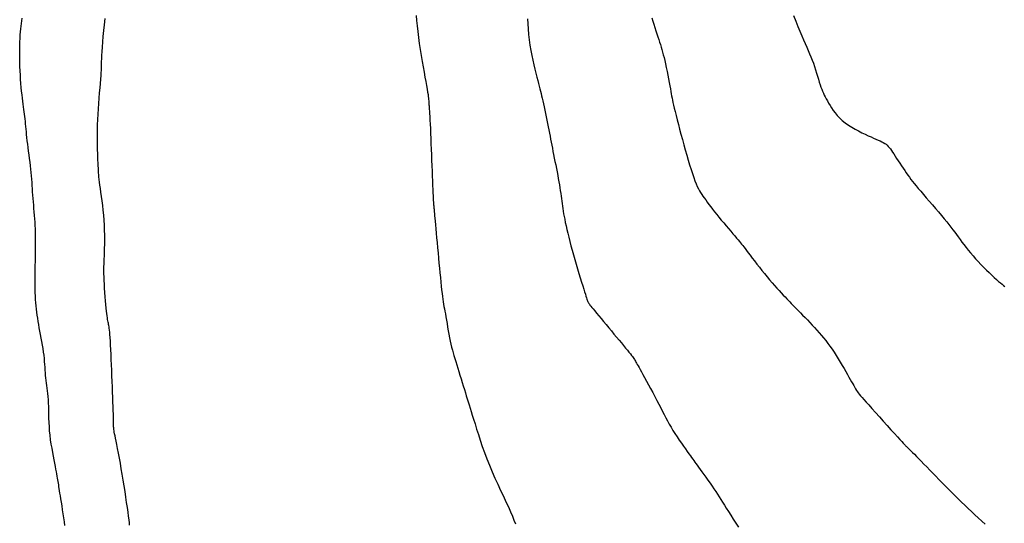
# Model space of a CAD drawing. Header units: millimetres. Extents: x 32690613 to 32693367, y 5343692 to 5344708.
# Tile 27 of 256: x 32692249 to 32692268, y 5343785 to 5343795. Entities that reach past the tile are written whole.
import ezdxf

# ---------------------------------------------------------------- set-up
doc = ezdxf.new("R2010")
doc.units = ezdxf.units.MM
doc.header["$LTSCALE"] = 20
for name, color, linetype in [('02-DGM_HL_496.00', 162, 'Continuous'), ('02-DGM_HL_496.50', 172, 'Continuous'), ('02-DGM_HL_497.00', 182, 'Continuous'), ('02-DGM_HL_497.50', 192, 'Continuous')]:
    doc.layers.add(name, color=color, linetype=linetype)

msp = doc.modelspace()

# ---------------------------------------------------------------- linework, layer by layer
at = {"layer": '02-DGM_HL_496.00', "elevation": 496, "flags": 128}
msp.add_lwpolyline([(32692264.164, 5343794.903), (32692264.207, 5343794.795), (32692264.247, 5343794.694), (32692264.286, 5343794.601), (32692264.322, 5343794.515), (32692264.357, 5343794.437), (32692264.389, 5343794.365), (32692264.42, 5343794.297), (32692264.448, 5343794.233), (32692264.475, 5343794.171), (32692264.501, 5343794.11), (32692264.525, 5343794.049), (32692264.547, 5343793.987), (32692264.569, 5343793.924), (32692264.589, 5343793.861), (32692264.608, 5343793.799), (32692264.626, 5343793.739), (32692264.644, 5343793.682), (32692264.66, 5343793.627), (32692264.677, 5343793.577), (32692264.692, 5343793.531), (32692264.708, 5343793.49), (32692264.723, 5343793.451), (32692264.74, 5343793.414), (32692264.757, 5343793.378), (32692264.775, 5343793.341), (32692264.794, 5343793.304), (32692264.816, 5343793.265), (32692264.839, 5343793.222), (32692264.866, 5343793.178), (32692264.895, 5343793.131), (32692264.927, 5343793.083), (32692264.964, 5343793.034), (32692265.005, 5343792.986), (32692265.051, 5343792.938), (32692265.102, 5343792.891), (32692265.158, 5343792.846), (32692265.219, 5343792.803), (32692265.283, 5343792.762), (32692265.348, 5343792.723), (32692265.414, 5343792.688), (32692265.479, 5343792.654), (32692265.541, 5343792.624), (32692265.6, 5343792.597), (32692265.654, 5343792.573), (32692265.704, 5343792.552), (32692265.749, 5343792.532), (32692265.79, 5343792.515), (32692265.827, 5343792.499), (32692265.86, 5343792.483), (32692265.89, 5343792.467), (32692265.917, 5343792.45), (32692265.942, 5343792.433), (32692265.964, 5343792.414), (32692265.985, 5343792.393), (32692266.005, 5343792.37), (32692266.025, 5343792.344), (32692266.046, 5343792.315), (32692266.068, 5343792.283), (32692266.091, 5343792.247), (32692266.117, 5343792.207), (32692266.146, 5343792.163), (32692266.175, 5343792.117), (32692266.206, 5343792.07), (32692266.238, 5343792.022), (32692266.27, 5343791.974), (32692266.301, 5343791.927), (32692266.332, 5343791.882), (32692266.361, 5343791.84), (32692266.391, 5343791.8), (32692266.42, 5343791.76), (32692266.452, 5343791.719), (32692266.485, 5343791.678), (32692266.522, 5343791.633), (32692266.562, 5343791.585), (32692266.608, 5343791.531), (32692266.659, 5343791.472), (32692266.714, 5343791.408), (32692266.772, 5343791.341), (32692266.832, 5343791.272), (32692266.892, 5343791.203), (32692266.951, 5343791.134), (32692267.008, 5343791.067), (32692267.06, 5343791.004), (32692267.107, 5343790.946), (32692267.15, 5343790.892), (32692267.19, 5343790.841), (32692267.226, 5343790.793), (32692267.261, 5343790.746), (32692267.295, 5343790.7), (32692267.329, 5343790.654), (32692267.364, 5343790.606), (32692267.401, 5343790.557), (32692267.439, 5343790.507), (32692267.48, 5343790.455), (32692267.522, 5343790.401), (32692267.567, 5343790.347), (32692267.613, 5343790.293), (32692267.661, 5343790.237), (32692267.711, 5343790.182), (32692267.764, 5343790.127), (32692267.817, 5343790.072), (32692267.87, 5343790.02), (32692267.923, 5343789.969), (32692267.973, 5343789.921), (32692268.021, 5343789.877), (32692268.066, 5343789.836), (32692268.105, 5343789.801), (32692268.139, 5343789.771), (32692268.17, 5343789.746), (32692268.197, 5343789.723), (32692268.223, 5343789.702)], dxfattribs=at)
at = {"layer": '02-DGM_HL_496.50', "elevation": 496.5, "flags": 128}
msp.add_lwpolyline([(32692261.445, 5343794.862), (32692261.464, 5343794.799), (32692261.484, 5343794.736), (32692261.504, 5343794.674), (32692261.523, 5343794.613), (32692261.542, 5343794.554), (32692261.56, 5343794.497), (32692261.577, 5343794.443), (32692261.593, 5343794.393), (32692261.608, 5343794.345), (32692261.623, 5343794.298), (32692261.637, 5343794.251), (32692261.65, 5343794.203), (32692261.664, 5343794.152), (32692261.678, 5343794.098), (32692261.692, 5343794.039), (32692261.706, 5343793.974), (32692261.721, 5343793.905), (32692261.736, 5343793.833), (32692261.75, 5343793.761), (32692261.764, 5343793.689), (32692261.777, 5343793.62), (32692261.789, 5343793.556), (32692261.8, 5343793.498), (32692261.809, 5343793.447), (32692261.817, 5343793.402), (32692261.824, 5343793.36), (32692261.832, 5343793.32), (32692261.84, 5343793.279), (32692261.849, 5343793.234), (32692261.86, 5343793.184), (32692261.874, 5343793.127), (32692261.89, 5343793.06), (32692261.909, 5343792.985), (32692261.93, 5343792.902), (32692261.954, 5343792.814), (32692261.978, 5343792.72), (32692262.004, 5343792.624), (32692262.031, 5343792.525), (32692262.059, 5343792.424), (32692262.087, 5343792.325), (32692262.115, 5343792.226), (32692262.143, 5343792.13), (32692262.17, 5343792.038), (32692262.197, 5343791.951), (32692262.223, 5343791.87), (32692262.248, 5343791.795), (32692262.272, 5343791.729), (32692262.295, 5343791.672), (32692262.316, 5343791.623), (32692262.338, 5343791.579), (32692262.359, 5343791.541), (32692262.38, 5343791.505), (32692262.403, 5343791.472), (32692262.426, 5343791.438), (32692262.452, 5343791.403), (32692262.479, 5343791.365), (32692262.509, 5343791.324), (32692262.541, 5343791.28), (32692262.575, 5343791.235), (32692262.611, 5343791.187), (32692262.65, 5343791.137), (32692262.69, 5343791.085), (32692262.733, 5343791.032), (32692262.778, 5343790.977), (32692262.824, 5343790.923), (32692262.87, 5343790.868), (32692262.916, 5343790.815), (32692262.96, 5343790.764), (32692263.001, 5343790.717), (32692263.039, 5343790.673), (32692263.073, 5343790.634), (32692263.102, 5343790.6), (32692263.126, 5343790.57), (32692263.149, 5343790.544), (32692263.169, 5343790.518), (32692263.19, 5343790.491), (32692263.211, 5343790.463), (32692263.235, 5343790.431), (32692263.263, 5343790.395), (32692263.296, 5343790.351), (32692263.332, 5343790.303), (32692263.373, 5343790.25), (32692263.416, 5343790.193), (32692263.462, 5343790.133), (32692263.51, 5343790.072), (32692263.559, 5343790.011), (32692263.609, 5343789.95), (32692263.658, 5343789.89), (32692263.707, 5343789.832), (32692263.755, 5343789.776), (32692263.802, 5343789.722), (32692263.848, 5343789.672), (32692263.89, 5343789.624), (32692263.931, 5343789.58), (32692263.968, 5343789.539), (32692264.002, 5343789.503), (32692264.034, 5343789.469), (32692264.063, 5343789.438), (32692264.092, 5343789.408), (32692264.121, 5343789.378), (32692264.151, 5343789.348), (32692264.183, 5343789.316), (32692264.218, 5343789.281), (32692264.256, 5343789.242), (32692264.297, 5343789.201), (32692264.34, 5343789.156), (32692264.386, 5343789.11), (32692264.432, 5343789.062), (32692264.479, 5343789.013), (32692264.525, 5343788.964), (32692264.571, 5343788.914), (32692264.616, 5343788.865), (32692264.659, 5343788.816), (32692264.701, 5343788.766), (32692264.743, 5343788.716), (32692264.784, 5343788.665), (32692264.824, 5343788.612), (32692264.865, 5343788.557), (32692264.905, 5343788.5), (32692264.945, 5343788.44), (32692264.985, 5343788.378), (32692265.025, 5343788.315), (32692265.064, 5343788.252), (32692265.101, 5343788.19), (32692265.137, 5343788.129), (32692265.171, 5343788.071), (32692265.202, 5343788.016), (32692265.23, 5343787.965), (32692265.256, 5343787.918), (32692265.28, 5343787.875), (32692265.302, 5343787.836), (32692265.322, 5343787.8), (32692265.341, 5343787.767), (32692265.358, 5343787.737), (32692265.375, 5343787.71), (32692265.392, 5343787.684), (32692265.409, 5343787.66), (32692265.429, 5343787.634), (32692265.453, 5343787.606), (32692265.481, 5343787.573), (32692265.516, 5343787.533), (32692265.558, 5343787.486), (32692265.61, 5343787.429), (32692265.671, 5343787.361), (32692265.74, 5343787.285), (32692265.814, 5343787.203), (32692265.89, 5343787.119), (32692265.965, 5343787.035), (32692266.037, 5343786.955), (32692266.103, 5343786.882), (32692266.161, 5343786.819), (32692266.208, 5343786.767), (32692266.244, 5343786.727), (32692266.272, 5343786.696), (32692266.293, 5343786.674), (32692266.308, 5343786.658), (32692266.319, 5343786.647), (32692266.327, 5343786.639), (32692266.334, 5343786.632), (32692266.34, 5343786.626), (32692266.348, 5343786.619), (32692266.357, 5343786.611), (32692266.368, 5343786.6), (32692266.383, 5343786.586), (32692266.401, 5343786.568), (32692266.424, 5343786.546), (32692266.452, 5343786.517), (32692266.486, 5343786.483), (32692266.526, 5343786.443), (32692266.57, 5343786.398), (32692266.619, 5343786.348), (32692266.67, 5343786.295), (32692266.725, 5343786.239), (32692266.782, 5343786.181), (32692266.84, 5343786.121), (32692266.899, 5343786.06), (32692266.959, 5343785.999), (32692267.019, 5343785.937), (32692267.08, 5343785.875), (32692267.142, 5343785.813), (32692267.204, 5343785.751), (32692267.267, 5343785.688), (32692267.33, 5343785.626), (32692267.393, 5343785.565), (32692267.457, 5343785.504), (32692267.521, 5343785.443), (32692267.586, 5343785.382), (32692267.65, 5343785.322), (32692267.715, 5343785.262), (32692267.78, 5343785.202), (32692267.845, 5343785.142)], dxfattribs=at)
at = {"layer": '02-DGM_HL_497.00', "elevation": 497, "flags": 128}
for points in [[(32692250.172, 5343785.119), (32692250.162, 5343785.188), (32692250.151, 5343785.261), (32692250.139, 5343785.338), (32692250.127, 5343785.416), (32692250.115, 5343785.492), (32692250.104, 5343785.564), (32692250.093, 5343785.63), (32692250.084, 5343785.688), (32692250.076, 5343785.739), (32692250.069, 5343785.784), (32692250.063, 5343785.824), (32692250.057, 5343785.86), (32692250.052, 5343785.894), (32692250.046, 5343785.926), (32692250.041, 5343785.959), (32692250.035, 5343785.992), (32692250.029, 5343786.027), (32692250.023, 5343786.064), (32692250.015, 5343786.105), (32692250.007, 5343786.149), (32692249.998, 5343786.197), (32692249.988, 5343786.251), (32692249.976, 5343786.31), (32692249.964, 5343786.375), (32692249.95, 5343786.445), (32692249.937, 5343786.52), (32692249.923, 5343786.599), (32692249.91, 5343786.68), (32692249.897, 5343786.763), (32692249.887, 5343786.847), (32692249.878, 5343786.93), (32692249.872, 5343787.013), (32692249.867, 5343787.094), (32692249.864, 5343787.174), (32692249.862, 5343787.251), (32692249.861, 5343787.326), (32692249.859, 5343787.398), (32692249.857, 5343787.466), (32692249.854, 5343787.531), (32692249.85, 5343787.591), (32692249.844, 5343787.648), (32692249.838, 5343787.702), (32692249.831, 5343787.753), (32692249.824, 5343787.803), (32692249.817, 5343787.851), (32692249.811, 5343787.9), (32692249.805, 5343787.948), (32692249.801, 5343787.997), (32692249.797, 5343788.048), (32692249.794, 5343788.099), (32692249.79, 5343788.152), (32692249.786, 5343788.207), (32692249.782, 5343788.263), (32692249.777, 5343788.322), (32692249.77, 5343788.383), (32692249.761, 5343788.446), (32692249.752, 5343788.512), (32692249.741, 5343788.578), (32692249.729, 5343788.646), (32692249.716, 5343788.714), (32692249.704, 5343788.781), (32692249.691, 5343788.847), (32692249.679, 5343788.911), (32692249.668, 5343788.973), (32692249.658, 5343789.034), (32692249.648, 5343789.094), (32692249.639, 5343789.152), (32692249.631, 5343789.211), (32692249.624, 5343789.27), (32692249.618, 5343789.33), (32692249.613, 5343789.392), (32692249.608, 5343789.455), (32692249.605, 5343789.52), (32692249.602, 5343789.586), (32692249.6, 5343789.653), (32692249.598, 5343789.72), (32692249.598, 5343789.787), (32692249.598, 5343789.854), (32692249.598, 5343789.921), (32692249.599, 5343789.986), (32692249.6, 5343790.05), (32692249.602, 5343790.114), (32692249.603, 5343790.177), (32692249.605, 5343790.239), (32692249.606, 5343790.302), (32692249.608, 5343790.364), (32692249.609, 5343790.426), (32692249.609, 5343790.489), (32692249.609, 5343790.552), (32692249.609, 5343790.616), (32692249.608, 5343790.679), (32692249.606, 5343790.743), (32692249.604, 5343790.808), (32692249.601, 5343790.873), (32692249.597, 5343790.938), (32692249.592, 5343791.003), (32692249.588, 5343791.069), (32692249.582, 5343791.134), (32692249.577, 5343791.2), (32692249.571, 5343791.265), (32692249.565, 5343791.329), (32692249.56, 5343791.393), (32692249.555, 5343791.456), (32692249.551, 5343791.518), (32692249.547, 5343791.579), (32692249.543, 5343791.64), (32692249.539, 5343791.701), (32692249.535, 5343791.763), (32692249.53, 5343791.825), (32692249.525, 5343791.889), (32692249.518, 5343791.955), (32692249.511, 5343792.022), (32692249.502, 5343792.092), (32692249.493, 5343792.161), (32692249.484, 5343792.231), (32692249.474, 5343792.301), (32692249.465, 5343792.369), (32692249.456, 5343792.436), (32692249.448, 5343792.499), (32692249.441, 5343792.56), (32692249.435, 5343792.618), (32692249.43, 5343792.673), (32692249.425, 5343792.726), (32692249.42, 5343792.776), (32692249.416, 5343792.825), (32692249.411, 5343792.873), (32692249.406, 5343792.919), (32692249.401, 5343792.964), (32692249.395, 5343793.01), (32692249.389, 5343793.056), (32692249.382, 5343793.103), (32692249.375, 5343793.152), (32692249.368, 5343793.204), (32692249.361, 5343793.26), (32692249.354, 5343793.32), (32692249.347, 5343793.385), (32692249.34, 5343793.454), (32692249.333, 5343793.526), (32692249.327, 5343793.602), (32692249.321, 5343793.681), (32692249.316, 5343793.761), (32692249.311, 5343793.843), (32692249.308, 5343793.925), (32692249.305, 5343794.007), (32692249.303, 5343794.089), (32692249.302, 5343794.169), (32692249.303, 5343794.248), (32692249.304, 5343794.324), (32692249.306, 5343794.397), (32692249.309, 5343794.466), (32692249.312, 5343794.531), (32692249.317, 5343794.592), (32692249.322, 5343794.648), (32692249.329, 5343794.702), (32692249.335, 5343794.753), (32692249.342, 5343794.803), (32692249.35, 5343794.852)], [(32692259.056, 5343794.84), (32692259.062, 5343794.745), (32692259.069, 5343794.646), (32692259.078, 5343794.543), (32692259.09, 5343794.439), (32692259.103, 5343794.336), (32692259.119, 5343794.236), (32692259.137, 5343794.139), (32692259.157, 5343794.046), (32692259.177, 5343793.958), (32692259.198, 5343793.874), (32692259.218, 5343793.796), (32692259.237, 5343793.724), (32692259.254, 5343793.659), (32692259.269, 5343793.6), (32692259.283, 5343793.547), (32692259.295, 5343793.499), (32692259.306, 5343793.453), (32692259.317, 5343793.408), (32692259.327, 5343793.362), (32692259.337, 5343793.315), (32692259.349, 5343793.265), (32692259.361, 5343793.21), (32692259.374, 5343793.152), (32692259.387, 5343793.09), (32692259.401, 5343793.026), (32692259.415, 5343792.962), (32692259.429, 5343792.896), (32692259.443, 5343792.832), (32692259.455, 5343792.769), (32692259.467, 5343792.708), (32692259.479, 5343792.649), (32692259.49, 5343792.591), (32692259.5, 5343792.533), (32692259.511, 5343792.476), (32692259.522, 5343792.418), (32692259.533, 5343792.358), (32692259.545, 5343792.297), (32692259.557, 5343792.234), (32692259.571, 5343792.169), (32692259.584, 5343792.102), (32692259.598, 5343792.036), (32692259.611, 5343791.969), (32692259.624, 5343791.902), (32692259.637, 5343791.837), (32692259.648, 5343791.774), (32692259.659, 5343791.713), (32692259.669, 5343791.655), (32692259.678, 5343791.598), (32692259.686, 5343791.543), (32692259.694, 5343791.491), (32692259.701, 5343791.439), (32692259.708, 5343791.39), (32692259.714, 5343791.341), (32692259.721, 5343791.294), (32692259.727, 5343791.247), (32692259.734, 5343791.2), (32692259.742, 5343791.151), (32692259.75, 5343791.101), (32692259.759, 5343791.049), (32692259.77, 5343790.993), (32692259.782, 5343790.933), (32692259.796, 5343790.869), (32692259.812, 5343790.8), (32692259.829, 5343790.727), (32692259.848, 5343790.65), (32692259.869, 5343790.57), (32692259.891, 5343790.487), (32692259.914, 5343790.401), (32692259.939, 5343790.312), (32692259.964, 5343790.222), (32692259.991, 5343790.13), (32692260.018, 5343790.04), (32692260.044, 5343789.951), (32692260.069, 5343789.867), (32692260.094, 5343789.788), (32692260.116, 5343789.716), (32692260.136, 5343789.652), (32692260.153, 5343789.598), (32692260.167, 5343789.553), (32692260.179, 5343789.516), (32692260.189, 5343789.486), (32692260.198, 5343789.461), (32692260.205, 5343789.442), (32692260.211, 5343789.426), (32692260.217, 5343789.412), (32692260.222, 5343789.401), (32692260.228, 5343789.389), (32692260.235, 5343789.378), (32692260.244, 5343789.364), (32692260.256, 5343789.348), (32692260.271, 5343789.328), (32692260.291, 5343789.303), (32692260.317, 5343789.272), (32692260.348, 5343789.234), (32692260.384, 5343789.19), (32692260.425, 5343789.141), (32692260.47, 5343789.087), (32692260.517, 5343789.03), (32692260.566, 5343788.971), (32692260.617, 5343788.911), (32692260.667, 5343788.85), (32692260.717, 5343788.79), (32692260.766, 5343788.731), (32692260.814, 5343788.674), (32692260.859, 5343788.62), (32692260.901, 5343788.569), (32692260.94, 5343788.521), (32692260.975, 5343788.479), (32692261.005, 5343788.441), (32692261.031, 5343788.409), (32692261.052, 5343788.382), (32692261.07, 5343788.359), (32692261.085, 5343788.339), (32692261.097, 5343788.321), (32692261.108, 5343788.304), (32692261.118, 5343788.288), (32692261.128, 5343788.271), (32692261.139, 5343788.252), (32692261.151, 5343788.232), (32692261.164, 5343788.208), (32692261.18, 5343788.18), (32692261.198, 5343788.148), (32692261.218, 5343788.11), (32692261.243, 5343788.066), (32692261.271, 5343788.014), (32692261.304, 5343787.955), (32692261.34, 5343787.889), (32692261.378, 5343787.819), (32692261.419, 5343787.745), (32692261.46, 5343787.668), (32692261.501, 5343787.592), (32692261.541, 5343787.516), (32692261.58, 5343787.443), (32692261.616, 5343787.374), (32692261.65, 5343787.307), (32692261.682, 5343787.244), (32692261.714, 5343787.182), (32692261.746, 5343787.122), (32692261.779, 5343787.063), (32692261.813, 5343787.003), (32692261.849, 5343786.942), (32692261.887, 5343786.881), (32692261.928, 5343786.819), (32692261.969, 5343786.757), (32692262.011, 5343786.697), (32692262.051, 5343786.639), (32692262.09, 5343786.585), (32692262.125, 5343786.536), (32692262.157, 5343786.492), (32692262.185, 5343786.453), (32692262.209, 5343786.42), (32692262.23, 5343786.39), (32692262.251, 5343786.362), (32692262.271, 5343786.334), (32692262.292, 5343786.305), (32692262.316, 5343786.273), (32692262.342, 5343786.236), (32692262.373, 5343786.194), (32692262.407, 5343786.146), (32692262.444, 5343786.095), (32692262.483, 5343786.041), (32692262.522, 5343785.985), (32692262.562, 5343785.929), (32692262.601, 5343785.873), (32692262.637, 5343785.818), (32692262.672, 5343785.766), (32692262.705, 5343785.715), (32692262.737, 5343785.665), (32692262.769, 5343785.614), (32692262.802, 5343785.562), (32692262.837, 5343785.506), (32692262.874, 5343785.447), (32692262.916, 5343785.383), (32692262.961, 5343785.313), (32692263.009, 5343785.239), (32692263.06, 5343785.163), (32692263.111, 5343785.086)]]:
    msp.add_lwpolyline(points, dxfattribs=at)
at = {"layer": '02-DGM_HL_497.50', "elevation": 497.5, "flags": 128}
for points in [[(32692251.414, 5343785.124), (32692251.409, 5343785.169), (32692251.402, 5343785.225), (32692251.393, 5343785.294), (32692251.383, 5343785.373), (32692251.371, 5343785.462), (32692251.357, 5343785.559), (32692251.342, 5343785.661), (32692251.326, 5343785.768), (32692251.309, 5343785.878), (32692251.292, 5343785.989), (32692251.273, 5343786.099), (32692251.254, 5343786.206), (32692251.236, 5343786.311), (32692251.217, 5343786.411), (32692251.2, 5343786.504), (32692251.183, 5343786.591), (32692251.168, 5343786.668), (32692251.155, 5343786.736), (32692251.143, 5343786.792), (32692251.134, 5343786.839), (32692251.126, 5343786.877), (32692251.12, 5343786.908), (32692251.116, 5343786.934), (32692251.112, 5343786.956), (32692251.11, 5343786.974), (32692251.108, 5343786.992), (32692251.107, 5343787.01), (32692251.106, 5343787.029), (32692251.105, 5343787.051), (32692251.105, 5343787.078), (32692251.104, 5343787.11), (32692251.104, 5343787.149), (32692251.103, 5343787.197), (32692251.101, 5343787.254), (32692251.099, 5343787.322), (32692251.097, 5343787.399), (32692251.094, 5343787.485), (32692251.09, 5343787.577), (32692251.087, 5343787.676), (32692251.083, 5343787.778), (32692251.079, 5343787.883), (32692251.074, 5343787.989), (32692251.07, 5343788.096), (32692251.066, 5343788.201), (32692251.062, 5343788.303), (32692251.058, 5343788.401), (32692251.054, 5343788.494), (32692251.049, 5343788.579), (32692251.045, 5343788.657), (32692251.041, 5343788.724), (32692251.036, 5343788.781), (32692251.032, 5343788.829), (32692251.028, 5343788.868), (32692251.023, 5343788.901), (32692251.019, 5343788.929), (32692251.014, 5343788.953), (32692251.009, 5343788.976), (32692251.005, 5343788.997), (32692251, 5343789.02), (32692250.995, 5343789.044), (32692250.991, 5343789.072), (32692250.986, 5343789.103), (32692250.98, 5343789.14), (32692250.975, 5343789.183), (32692250.97, 5343789.233), (32692250.964, 5343789.29), (32692250.958, 5343789.357), (32692250.951, 5343789.43), (32692250.945, 5343789.508), (32692250.939, 5343789.589), (32692250.934, 5343789.669), (32692250.929, 5343789.747), (32692250.925, 5343789.82), (32692250.922, 5343789.887), (32692250.92, 5343789.945), (32692250.92, 5343789.996), (32692250.92, 5343790.043), (32692250.921, 5343790.088), (32692250.922, 5343790.132), (32692250.924, 5343790.179), (32692250.926, 5343790.231), (32692250.929, 5343790.289), (32692250.931, 5343790.356), (32692250.933, 5343790.431), (32692250.935, 5343790.513), (32692250.935, 5343790.6), (32692250.935, 5343790.691), (32692250.933, 5343790.786), (32692250.929, 5343790.882), (32692250.924, 5343790.978), (32692250.916, 5343791.074), (32692250.907, 5343791.168), (32692250.897, 5343791.26), (32692250.885, 5343791.348), (32692250.874, 5343791.432), (32692250.863, 5343791.511), (32692250.852, 5343791.584), (32692250.843, 5343791.65), (32692250.836, 5343791.708), (32692250.83, 5343791.76), (32692250.825, 5343791.806), (32692250.822, 5343791.847), (32692250.819, 5343791.884), (32692250.817, 5343791.919), (32692250.815, 5343791.951), (32692250.813, 5343791.983), (32692250.812, 5343792.015), (32692250.81, 5343792.048), (32692250.808, 5343792.083), (32692250.806, 5343792.121), (32692250.804, 5343792.162), (32692250.802, 5343792.209), (32692250.801, 5343792.261), (32692250.799, 5343792.32), (32692250.798, 5343792.386), (32692250.797, 5343792.459), (32692250.796, 5343792.539), (32692250.796, 5343792.624), (32692250.797, 5343792.714), (32692250.799, 5343792.808), (32692250.803, 5343792.907), (32692250.808, 5343793.008), (32692250.814, 5343793.112), (32692250.822, 5343793.216), (32692250.83, 5343793.319), (32692250.838, 5343793.419), (32692250.847, 5343793.514), (32692250.855, 5343793.602), (32692250.861, 5343793.681), (32692250.867, 5343793.75), (32692250.87, 5343793.807), (32692250.872, 5343793.855), (32692250.874, 5343793.897), (32692250.874, 5343793.936), (32692250.875, 5343793.977), (32692250.875, 5343794.021), (32692250.877, 5343794.073), (32692250.88, 5343794.136), (32692250.885, 5343794.212), (32692250.891, 5343794.299), (32692250.899, 5343794.397), (32692250.908, 5343794.503), (32692250.919, 5343794.614), (32692250.931, 5343794.728), (32692250.944, 5343794.844)], [(32692256.915, 5343794.907), (32692256.925, 5343794.811), (32692256.937, 5343794.707), (32692256.949, 5343794.596), (32692256.963, 5343794.482), (32692256.978, 5343794.365), (32692256.995, 5343794.249), (32692257.013, 5343794.135), (32692257.031, 5343794.024), (32692257.05, 5343793.918), (32692257.068, 5343793.817), (32692257.085, 5343793.723), (32692257.102, 5343793.637), (32692257.116, 5343793.559), (32692257.129, 5343793.492), (32692257.138, 5343793.435), (32692257.145, 5343793.388), (32692257.151, 5343793.349), (32692257.154, 5343793.317), (32692257.157, 5343793.29), (32692257.158, 5343793.268), (32692257.159, 5343793.248), (32692257.161, 5343793.23), (32692257.162, 5343793.211), (32692257.163, 5343793.191), (32692257.165, 5343793.168), (32692257.168, 5343793.141), (32692257.17, 5343793.109), (32692257.173, 5343793.069), (32692257.176, 5343793.022), (32692257.179, 5343792.965), (32692257.182, 5343792.897), (32692257.186, 5343792.82), (32692257.19, 5343792.734), (32692257.194, 5343792.642), (32692257.197, 5343792.544), (32692257.202, 5343792.442), (32692257.206, 5343792.338), (32692257.21, 5343792.232), (32692257.214, 5343792.126), (32692257.218, 5343792.021), (32692257.222, 5343791.92), (32692257.226, 5343791.822), (32692257.23, 5343791.73), (32692257.233, 5343791.644), (32692257.237, 5343791.567), (32692257.24, 5343791.499), (32692257.243, 5343791.442), (32692257.245, 5343791.394), (32692257.247, 5343791.355), (32692257.249, 5343791.322), (32692257.251, 5343791.295), (32692257.253, 5343791.271), (32692257.255, 5343791.25), (32692257.257, 5343791.23), (32692257.259, 5343791.21), (32692257.261, 5343791.189), (32692257.263, 5343791.164), (32692257.266, 5343791.136), (32692257.269, 5343791.102), (32692257.272, 5343791.062), (32692257.277, 5343791.013), (32692257.282, 5343790.956), (32692257.288, 5343790.889), (32692257.295, 5343790.813), (32692257.303, 5343790.729), (32692257.311, 5343790.639), (32692257.32, 5343790.545), (32692257.329, 5343790.448), (32692257.338, 5343790.349), (32692257.347, 5343790.25), (32692257.356, 5343790.152), (32692257.365, 5343790.056), (32692257.374, 5343789.963), (32692257.382, 5343789.874), (32692257.391, 5343789.789), (32692257.399, 5343789.71), (32692257.407, 5343789.637), (32692257.415, 5343789.571), (32692257.422, 5343789.513), (32692257.43, 5343789.46), (32692257.437, 5343789.412), (32692257.445, 5343789.366), (32692257.452, 5343789.322), (32692257.461, 5343789.276), (32692257.469, 5343789.229), (32692257.478, 5343789.177), (32692257.488, 5343789.119), (32692257.499, 5343789.057), (32692257.51, 5343788.991), (32692257.522, 5343788.923), (32692257.534, 5343788.855), (32692257.546, 5343788.786), (32692257.559, 5343788.72), (32692257.572, 5343788.656), (32692257.585, 5343788.596), (32692257.599, 5343788.538), (32692257.613, 5343788.483), (32692257.628, 5343788.43), (32692257.644, 5343788.376), (32692257.66, 5343788.321), (32692257.677, 5343788.263), (32692257.696, 5343788.203), (32692257.716, 5343788.139), (32692257.737, 5343788.072), (32692257.758, 5343788.003), (32692257.78, 5343787.933), (32692257.801, 5343787.863), (32692257.823, 5343787.794), (32692257.843, 5343787.727), (32692257.863, 5343787.663), (32692257.881, 5343787.603), (32692257.899, 5343787.546), (32692257.917, 5343787.489), (32692257.935, 5343787.431), (32692257.953, 5343787.37), (32692257.974, 5343787.305), (32692257.996, 5343787.233), (32692258.02, 5343787.154), (32692258.048, 5343787.065), (32692258.078, 5343786.967), (32692258.112, 5343786.862), (32692258.149, 5343786.751), (32692258.188, 5343786.635), (32692258.231, 5343786.516), (32692258.277, 5343786.394), (32692258.326, 5343786.271), (32692258.378, 5343786.148), (32692258.431, 5343786.026), (32692258.486, 5343785.907), (32692258.54, 5343785.791), (32692258.592, 5343785.679), (32692258.642, 5343785.572), (32692258.688, 5343785.472), (32692258.73, 5343785.38), (32692258.766, 5343785.295), (32692258.796, 5343785.218), (32692258.823, 5343785.147)]]:
    msp.add_lwpolyline(points, dxfattribs=at)

doc.saveas('drawing.dxf')
